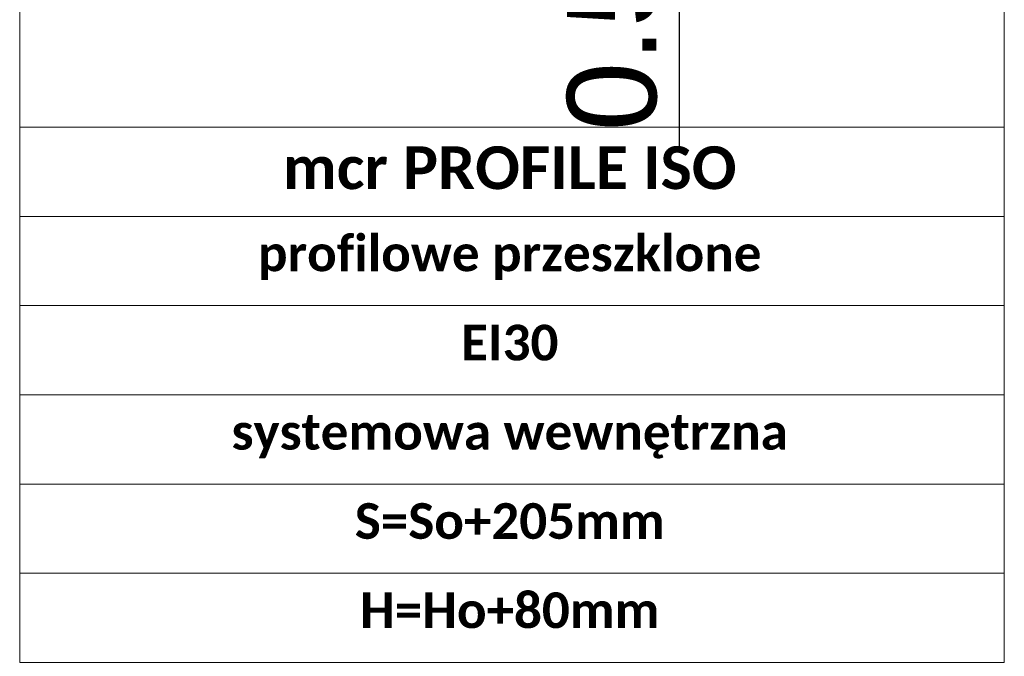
# Model space of a CAD drawing. Header units: millimetres. Extents: x 23192 to 149900, y -396339 to -79279.
# Tile 127 of 136: x 74408 to 74684, y -208640 to -208462. Entities that reach past the tile are written whole.
import ezdxf

# ---------------------------------------------------------------- set-up
doc = ezdxf.new("R2010")
doc.units = ezdxf.units.MM
doc.layers.get('0').update_dxf_attribs({"lineweight": 0})
doc.layers.add('WYMIAR-2', color=230, linetype='Continuous')
doc.styles.get("Standard").update_dxf_attribs({"font": 'arial.ttf', "height": 25})
doc.dimstyles.new('1-1X6', dxfattribs={"dimscale": 6, "dimtxt": 2.5, "dimasz": 2.5, "dimexe": 1, "dimexo": 0, "dimgap": 1, "dimtad": 1, "dimrnd": 0.1, "dimdsep": 46, "dimtxsty": 'Standard', "dimcen": -2, "dimclrd": 256, "dimclre": 256, "dimclrt": 50, "dimadec": 0, "dimazin": 0, "dimtfac": 1, "dimtmove": 0, "dimatfit": 0, "dimfxl": 1, "dimtolj": 1, "dimarcsym": 0})

# ---------------------------------------------------------------- blocks, each defined once
blk = doc.blocks.new('*D257')
at = {"layer": 'DEFPOINTS', "color": 0, "transparency": 16777216}
for p in [(74593.05, -208410.08), (74596.86, -208410.08), (74601.54, -208409.58)]:
    blk.add_point(p, dxfattribs=at)
at = {"layer": 'WYMIAR-2', "lineweight": -2, "transparency": 16777216}
for p, q in [((74593.05, -208394.58), (74593.05, -208379.58)), ((74601.54, -208409.58), (74587.05, -208409.58)), ((74596.86, -208410.08), (74587.05, -208410.08)), ((74593.05, -208409.58), (74593.05, -208410.08)), ((74593.05, -208425.08), (74593.05, -208497.78))]:
    blk.add_line(p, q, dxfattribs=at)
at = {"layer": 'WYMIAR-2', "transparency": 16777216}
for points in [[(74590.55, -208394.58), (74595.55, -208394.58), (74593.05, -208409.58)], [(74590.55, -208425.08), (74595.55, -208425.08), (74593.05, -208410.08)]]:
    blk.add_solid(points, dxfattribs=at)
at = {"layer": 'WYMIAR-2', "color": 50, "transparency": 16777216, "insert": (74574.29, -208468.93), "char_height": 25, "attachment_point": 5, "rotation": 90}
blk.add_mtext('\\A1;0.5', dxfattribs=at)

msp = doc.modelspace()

# ---------------------------------------------------------------- linework, layer by layer
at = {"color": 131, "true_color": 0x98fefe}
for points in [[(74408.351, -208182.851), (74684.053, -208182.851), (74684.053, -208492.066), (74408.351, -208492.066)], [(74408.351, -208182.851), (74684.053, -208182.851), (74684.053, -208492.066), (74408.351, -208492.066)], [(74408.351, -208492.066), (74684.053, -208492.066), (74684.053, -208517.066), (74408.351, -208517.066)], [(74408.351, -208517.066), (74684.053, -208517.066), (74684.053, -208542.066), (74408.351, -208542.066)], [(74408.351, -208542.066), (74684.053, -208542.066), (74684.053, -208567.066), (74408.351, -208567.066)], [(74408.351, -208567.066), (74684.053, -208567.066), (74684.053, -208592.066), (74408.351, -208592.066)], [(74408.351, -208592.066), (74684.053, -208592.066), (74684.053, -208617.066), (74408.351, -208617.066)], [(74408.351, -208617.066), (74684.053, -208617.066), (74684.053, -208642.066), (74408.351, -208642.066)]]:
    msp.add_lwpolyline(points, close=True, dxfattribs=at)

# ---------------------------------------------------------------- texts
at = {"color": 131, "true_color": 0x98fefe, "attachment_point": 2}
for s, insert, char_height, width in [('{\\fcalibri|b1|i0|c0|p34;mcr PROFILE ISO}', (74545.57, -208497.426), 12, 199.05942), ('{\\fcalibri|b1|i0|c238|p34;profilowe przeszklone}', (74545.57, -208522.426), 10, 287.89408), ('{\\fcalibri|b1|i0|c238|p34;EI30}', (74545.57, -208547.426), 10, 199.05942), ('{\\fcalibri|b1|i0|c238|p34;systemowa wewnętrzna}', (74545.57, -208572.426), 10, 199.05942), ('{\\fcalibri|b1|i0|c238|p34;S=So+205mm}', (74545.57, -208597.426), 10, 199.05942), ('{\\fcalibri|b1|i0|c238|p34;H=Ho+80mm}', (74545.57, -208622.426), 10, 199.05942)]:
    msp.add_mtext(s, dxfattribs=dict(at, insert=insert, char_height=char_height, width=width))

# ---------------------------------------------------------------- dimensions: what is measured, and where the dimension line sits
at = {"layer": 'WYMIAR-2', "color": 254}
dim = msp.add_linear_dim(base=(74593.052, -208410.082), p1=(74601.537, -208409.582), p2=(74596.857, -208410.082), angle=90, dimstyle='1-1X6', dxfattribs=at)
dim.commit()
dim.dimension.update_dxf_attribs({"geometry": '*D257', "text_midpoint": (74574.288, -208468.933)})

doc.saveas('drawing.dxf')
